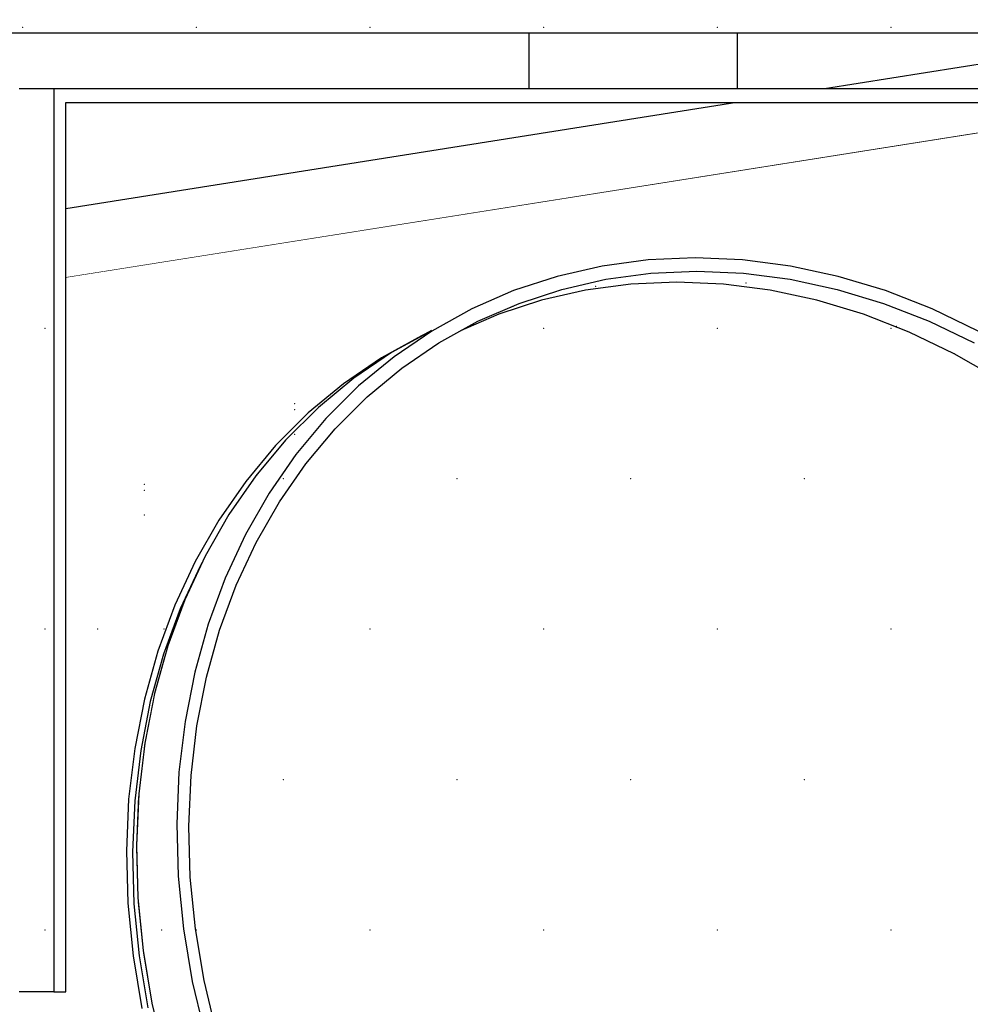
# Model space of a CAD drawing. Header units: millimetres. Extents: x 1798021 to 1815325, y -2500 to 6534.
# Tile 81 of 98: x 1809774 to 1809911, y 5250 to 5392. Entities that reach past the tile are written whole.
import ezdxf

# ---------------------------------------------------------------- set-up
doc = ezdxf.new("R2010")
doc.units = ezdxf.units.MM
doc.header["$MEASUREMENT"] = 0
doc.linetypes.add('Wipeout_Contour', pattern=[1000, 0, -1000])
for name, color, linetype in [('3 - SVĚTLA.3D', 7, 'Continuous'), ('4 - PRVKY KLEMPÍŘSKÉ.3D', 7, 'Continuous'), ('4 - PRVKY ZÁMEČNICKÉ.3D', 7, 'Continuous'), ('4 - STŘEŠNÍ KRYTINA.3D', 7, 'Continuous'), ('Nové_4 - ZDIVO - STĚNY NENOSNÉ.3D', 7, 'Continuous'), ('Nové_Výplně - Povrchové', 7, 'Continuous'), ('Výplně - Povrchové', 7, 'Continuous')]:
    doc.layers.add(name, color=color, linetype=linetype)

# ---------------------------------------------------------------- blocks, each defined once
blk = doc.blocks.new('Řez_7', base_point=(1118812.4, 0))
at = {"color": 254, "linetype": 'Wipeout_Contour', "lineweight": 0, "ltscale": 7229953.461336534}
blk.add_wipeout([(1803497.14, 5177.86), (1803497.08, 5177.77), (1811462.68, 5874.67), (1811462.64, 5874.75)], dxfattribs=at).dxf.layer = 'Výplně - Povrchové'
blk = doc.blocks.new('Řez_16', base_point=(1118812.4, 0))
at = {"color": 254, "linetype": 'Wipeout_Contour', "lineweight": 0, "ltscale": 14477395.54606855}
blk.add_wipeout([(1809543.05, 5390.19), (1809477.9, 5382.19), (1809533.29, 5382.19), (1809533.29, 5325.64), (1809774.39, 5363.83), (1809774.39, 5382.19), (1809847.73, 5382.19), (1809847.73, 5390.19)], dxfattribs=at).dxf.layer = 'Výplně - Povrchové'
at = {"color": 254, "linetype": 'Wipeout_Contour', "lineweight": 0, "ltscale": 7239619.448805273}
blk.add_wipeout([(1809877.73, 5382.19), (1809890.31, 5382.19), (1809940.82, 5390.19), (1809877.73, 5390.19)], dxfattribs=at).dxf.layer = 'Výplně - Povrchové'
at = {"color": 254, "linetype": 'Wipeout_Contour', "lineweight": 0, "ltscale": 7239819.625435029}
blk.add_wipeout([(1809890.31, 5382.19), (1809952.96, 5382.19), (1810003.47, 5390.19), (1809940.82, 5390.19)], dxfattribs=at).dxf.layer = 'Výplně - Povrchové'
at = {"color": 254, "linetype": 'Wipeout_Contour', "lineweight": 0, "ltscale": 5429464.381001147}
blk.add_wipeout([(1809781.12, 5364.9), (1809877.69, 5380.19), (1809781.12, 5380.19)], dxfattribs=at).dxf.layer = 'Výplně - Povrchové'
at = {"layer": '4 - PRVKY ZÁMEČNICKÉ.3D', "color": 181, "linetype": 'Continuous', "lineweight": 30, "true_color": 0x9e3eff}
blk.add_line((1809940.82, 5390.19), (1809890.31, 5382.19), dxfattribs=at)
at = {"color": 254, "linetype": 'Wipeout_Contour', "lineweight": 0, "ltscale": 7239412.528729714}
blk.add_wipeout([(1809781.12, 5354.98), (1809940.33, 5380.19), (1809877.69, 5380.19), (1809781.12, 5364.9)], dxfattribs=at).dxf.layer = 'Výplně - Povrchové'
at = {"layer": '4 - PRVKY ZÁMEČNICKÉ.3D', "color": 181, "linetype": 'Continuous', "lineweight": 30, "true_color": 0x9e3eff}
for p, q in [((1809877.69, 5380.19), (1809781.12, 5364.9)), ((1809940.33, 5380.19), (1809781.12, 5354.98))]:
    blk.add_line(p, q, dxfattribs=at)
blk = doc.blocks.new('Řez_20', base_point=(1118812.4, 0))
at = {"color": 254, "linetype": 'Wipeout_Contour', "lineweight": 0, "ltscale": 412533108.0059386}
blk.add_wipeout([(1800920.22, 500), (1804497.49, 500), (1804497.49, 2600), (1805397.49, 2600), (1805397.49, 500), (1806676.49, 500), (1806676.49, 502.46), (1806976.49, 502.46), (1806976.49, 500), (1809927.49, 500), (1809927.49, 2600), (1810827.49, 2600), (1810827.49, 500), (1812755.49, 500), (1812755.49, 2087.56), (1811335.88, 5601.22), (1810067.73, 5400.37), (1810067.73, 5390.19), (1810003.47, 5390.19), (1809952.96, 5382.19), (1809956.06, 5382.19), (1809956.06, 5304.84), (1809959.69, 5298.21), (1809962.99, 5291.1), (1809965.82, 5283.8), (1809968.14, 5276.36), (1809969.95, 5268.83), (1809971.23, 5261.25), (1809971.98, 5253.67), (1809972.19, 5246.14), (1809971.86, 5238.7), (1809970.99, 5231.4), (1809969.59, 5224.29), (1809967.67, 5217.4), (1809965.23, 5210.78), (1809962.3, 5204.47), (1809958.89, 5198.52), (1809955.02, 5192.95), (1809950.71, 5187.8), (1809946, 5183.11), (1809940.91, 5178.89), (1809935.48, 5175.19), (1809929.73, 5172.01), (1809923.93, 5168.9), (1809923.73, 5168.82), (1809922.48, 5168.13), (1809834.1, 5120.76), (1809834.07, 5120.75), (1809833.86, 5120.63), (1809832.89, 5120.12), (1809826.87, 5117.49), (1809820.6, 5115.43), (1809814.13, 5113.95), (1809807.49, 5113.06), (1809800.74, 5112.76), (1809793.9, 5113.06), (1809787.03, 5113.95), (1809780.16, 5115.43), (1809773.34, 5117.49), (1809766.61, 5120.12), (1809760.01, 5123.29), (1809753.58, 5127), (1809747.36, 5131.21), (1809741.39, 5135.91), (1809735.71, 5141.06), (1809730.35, 5146.63), (1809725.34, 5152.58), (1809720.72, 5158.89), (1809716.51, 5165.5), (1809712.74, 5172.39), (1809709.43, 5179.51), (1809706.61, 5186.81), (1809704.28, 5194.25), (1809702.48, 5201.78), (1809701.19, 5209.36), (1809700.45, 5216.94), (1809700.24, 5224.47), (1809700.57, 5231.91), (1809701.43, 5239.21), (1809702.83, 5246.32), (1809704.76, 5253.21), (1809707.19, 5259.83), (1809710.13, 5266.13), (1809713.54, 5272.09), (1809717.41, 5277.66), (1809721.71, 5282.81), (1809726.42, 5287.5), (1809731.51, 5291.72), (1809736.95, 5295.42), (1809742.7, 5298.6), (1809743.66, 5299.11), (1809743.7, 5299.13), (1809743.91, 5299.24), (1809774.39, 5315.58), (1809774.39, 5353.91), (1809533.29, 5315.72), (1809533.29, 5305.87), (1809535.67, 5302.83), (1809540.24, 5296.45), (1809544.51, 5289.91), (1809548.44, 5283.24), (1809552.02, 5276.49), (1809555.22, 5269.69), (1809558.03, 5262.9), (1809560.42, 5256.14), (1809562.39, 5249.47), (1809563.91, 5242.93), (1809564.99, 5236.55), (1809565.61, 5230.37), (1809565.77, 5224.44), (1809565.46, 5218.79), (1809564.7, 5213.45), (1809563.48, 5208.45), (1809561.82, 5203.84), (1809559.72, 5199.63), (1809557.19, 5195.85), (1809554.26, 5192.53), (1809550.93, 5189.68), (1809542.97, 5183.68), (1809542.04, 5183.09), (1809540.98, 5182.18), (1809419.57, 5090.68), (1809419.42, 5090.58), (1809419.24, 5090.43), (1809417.92, 5089.43), (1809414.22, 5087.08), (1809410.18, 5085.23), (1809405.82, 5083.91), (1809401.16, 5083.11), (1809396.23, 5082.84), (1809391.07, 5083.11), (1809385.71, 5083.91), (1809380.17, 5085.23), (1809374.5, 5087.08), (1809368.72, 5089.43), (1809362.88, 5092.28), (1809357, 5095.6), (1809351.14, 5099.38), (1809345.31, 5103.59), (1809339.56, 5108.2), (1809333.93, 5113.2), (1809328.44, 5118.54), (1809323.14, 5124.19), (1809318.05, 5130.12), (1809313.2, 5136.3), (1809308.63, 5142.68), (1809304.37, 5149.22), (1809300.44, 5155.89), (1809296.86, 5162.65), (1809293.65, 5169.44), (1809290.85, 5176.24), (1809288.45, 5182.99), (1809286.49, 5189.66), (1809284.96, 5196.2), (1809283.89, 5202.58), (1809283.27, 5208.76), (1809283.11, 5214.69), (1809283.42, 5220.35), (1809284.18, 5225.69), (1809285.4, 5230.68), (1809287.06, 5235.29), (1809289.16, 5239.5), (1809291.69, 5243.28), (1809294.62, 5246.6), (1809297.95, 5249.45), (1809299.27, 5250.45), (1809299.43, 5250.55), (1809299.6, 5250.7), (1809346.65, 5286.16), (1809231.35, 5267.9), (1809233.99, 5262.9), (1809237.34, 5256.14), (1809240.43, 5249.47), (1809243.26, 5242.93), (1809245.79, 5236.55), (1809248.01, 5230.37), (1809249.92, 5224.44), (1809251.5, 5218.79), (1809252.73, 5213.45), (1809253.62, 5208.45), (1809254.15, 5203.84), (1809254.32, 5199.63), (1809254.14, 5195.85), (1809253.6, 5192.53), (1809252.71, 5189.68), (1809251.46, 5187.33), (1809249.88, 5185.48), (1809247.97, 5184.16), (1809238.2, 5178.16), (1809237.63, 5177.95), (1809235.76, 5176.66), (1809086.83, 5085.16), (1809086.74, 5085.12), (1809086.43, 5084.91), (1809084.8, 5083.91), (1809082.57, 5083.11), (1809080.03, 5082.84), (1809077.2, 5083.11), (1809074.1, 5083.91), (1809070.74, 5085.23), (1809067.16, 5087.08), (1809063.36, 5089.43), (1809059.38, 5092.28), (1809055.23, 5095.6), (1809050.95, 5099.38), (1809046.56, 5103.59), (1809042.08, 5108.2), (1809037.55, 5113.2), (1809032.99, 5118.54), (1809028.43, 5124.19), (1809023.9, 5130.12), (1809019.42, 5136.3), (1809015.03, 5142.68), (1809010.75, 5149.22), (1809006.61, 5155.89), (1809002.63, 5162.65), (1808998.84, 5169.44), (1808995.26, 5176.24), (1808991.91, 5182.99), (1808988.82, 5189.66), (1808986, 5196.2), (1808983.46, 5202.58), (1808981.24, 5208.76), (1808979.33, 5214.69), (1808977.76, 5220.35), (1808976.52, 5225.69), (1808976.2, 5227.49), (1803604.58, 4376.71)], dxfattribs=at).dxf.layer = 'Nové_Výplně - Povrchové'
at = {"color": 254, "linetype": 'Wipeout_Contour', "lineweight": 0, "ltscale": 47057208.27826078}
blk.add_wipeout([(1809781.12, 5319.19), (1809832.29, 5346.61), (1809832.49, 5346.7), (1809833.74, 5347.38), (1809839.53, 5350.49), (1809845.56, 5353.12), (1809851.83, 5355.17), (1809858.3, 5356.65), (1809864.93, 5357.54), (1809871.69, 5357.84), (1809878.52, 5357.55), (1809885.4, 5356.65), (1809892.26, 5355.17), (1809899.08, 5353.12), (1809905.82, 5350.49), (1809912.42, 5347.31), (1809918.85, 5343.61), (1809925.06, 5339.4), (1809931.03, 5334.7), (1809936.72, 5329.55), (1809942.08, 5323.98), (1809947.09, 5318.03), (1809949.33, 5314.97), (1809949.33, 5380.19), (1809940.33, 5380.19), (1809781.12, 5354.98)], dxfattribs=at).dxf.layer = 'Nové_Výplně - Povrchové'
blk = doc.blocks.new('Řez_56', base_point=(1118812.4, 0))
at = {"color": 254, "linetype": 'Wipeout_Contour', "lineweight": 0, "ltscale": 10844884.70980289}
blk.add_wipeout([(1803582.48, 5031.92), (1803573.7, 5017.57), (1803606.61, 4952.52), (1811334.5, 5628.62), (1811372.6, 5699.87), (1811367.29, 5713)], dxfattribs=at).dxf.layer = 'Výplně - Povrchové'
at = {"color": 254, "linetype": 'Wipeout_Contour', "lineweight": 0, "ltscale": 7229912.499028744}
blk.add_wipeout([(1811334.5, 5628.62), (1803606.61, 4952.52), (1803611.38, 4943.1), (1811328.98, 5618.3)], dxfattribs=at).dxf.layer = 'Výplně - Povrchové'
blk = doc.blocks.new('Řez_62', base_point=(1118812.4, 0))
at = {"color": 254, "linetype": 'Wipeout_Contour', "lineweight": 0, "ltscale": 9047090.438772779}
blk.add_wipeout([(1808867.73, 5390.19), (1810067.73, 5390.19), (1810067.73, 5430.19), (1809178.87, 5430.19), (1808867.73, 5402.97)], dxfattribs=at).dxf.layer = 'Výplně - Povrchové'
at = {"color": 254, "linetype": 'Wipeout_Contour', "lineweight": 0, "ltscale": 7239366.638597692}
blk.add_wipeout([(1809833.74, 5347.38), (1809827.99, 5344.21), (1809833.78, 5347.31), (1809839.53, 5350.49)], dxfattribs=at).dxf.layer = 'Výplně - Povrchové'
at = {"color": 254, "linetype": 'Wipeout_Contour', "lineweight": 0, "ltscale": 9048771.51923411}
blk.add_wipeout([(1809701.65, 5217.58), (1809702.4, 5210), (1809781.12, 5252.19), (1809774.39, 5252.19), (1809774.39, 5256.56)], dxfattribs=at).dxf.layer = 'Výplně - Povrchové'
at = {"layer": '3 - SVĚTLA.3D', "color": 7, "linetype": 'Continuous', "lineweight": 0}
for p in [(1809774.9, 5391.01), (1809799.9, 5391.01), (1809824.9, 5391.01), (1809849.9, 5391.01), (1809874.9, 5391.01), (1809899.9, 5391.01)]:
    blk.add_point(p, dxfattribs=at)
at = {"color": 254, "linetype": 'Wipeout_Contour', "lineweight": 0, "ltscale": 7239399.832481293}
blk.add_wipeout([(1809840.43, 5348.71), (1809837.94, 5347.33), (1809843.44, 5349.73), (1809846.34, 5351.28)], dxfattribs=at).dxf.layer = 'Výplně - Povrchové'
at = {"color": 254, "linetype": 'Wipeout_Contour', "lineweight": 0, "ltscale": 7239344.225166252}
blk.add_wipeout([(1809827.99, 5344.21), (1809822.55, 5340.5), (1809828.35, 5343.61), (1809833.78, 5347.31)], dxfattribs=at).dxf.layer = 'Výplně - Povrchové'
at = {"color": 254, "linetype": 'Wipeout_Contour', "lineweight": 0, "ltscale": 7239423.507578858}
blk.add_wipeout([(1809846.34, 5351.28), (1809843.44, 5349.73), (1809849.59, 5351.74), (1809852.49, 5353.3)], dxfattribs=at).dxf.layer = 'Výplně - Povrchové'
at = {"color": 254, "linetype": 'Wipeout_Contour', "lineweight": 0, "ltscale": 7239323.12662224}
blk.add_wipeout([(1809822.55, 5340.5), (1809817.46, 5336.29), (1809823.26, 5339.4), (1809828.35, 5343.61)], dxfattribs=at).dxf.layer = 'Výplně - Povrchové'
at = {"color": 254, "linetype": 'Wipeout_Contour', "lineweight": 0, "ltscale": 7239448.498376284}
blk.add_wipeout([(1809852.49, 5353.3), (1809849.59, 5351.74), (1809855.93, 5353.19), (1809858.83, 5354.75)], dxfattribs=at).dxf.layer = 'Výplně - Povrchové'
at = {"color": 254, "linetype": 'Wipeout_Contour', "lineweight": 0, "ltscale": 7239303.473058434}
blk.add_wipeout([(1809823.26, 5339.4), (1809817.46, 5336.29), (1809812.75, 5331.59), (1809818.55, 5334.7)], dxfattribs=at).dxf.layer = 'Výplně - Povrchové'
at = {"color": 254, "linetype": 'Wipeout_Contour', "lineweight": 0, "ltscale": 7239474.19689563}
blk.add_wipeout([(1809858.83, 5354.75), (1809855.93, 5353.19), (1809862.43, 5354.07), (1809865.33, 5355.62)], dxfattribs=at).dxf.layer = 'Výplně - Povrchové'
at = {"color": 254, "linetype": 'Wipeout_Contour', "lineweight": 0, "ltscale": 7239285.385659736}
blk.add_wipeout([(1809808.45, 5326.45), (1809814.24, 5329.55), (1809818.55, 5334.7), (1809812.75, 5331.59)], dxfattribs=at).dxf.layer = 'Výplně - Povrchové'
at = {"color": 254, "linetype": 'Wipeout_Contour', "lineweight": 0, "ltscale": 7239500.444726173}
blk.add_wipeout([(1809865.33, 5355.62), (1809862.43, 5354.07), (1809869.05, 5354.36), (1809871.95, 5355.91)], dxfattribs=at).dxf.layer = 'Výplně - Povrchové'
at = {"color": 254, "linetype": 'Wipeout_Contour', "lineweight": 0, "ltscale": 7239268.975955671}
blk.add_wipeout([(1809808.45, 5326.45), (1809804.58, 5320.88), (1809810.37, 5323.98), (1809814.24, 5329.55)], dxfattribs=at).dxf.layer = 'Výplně - Povrchové'
at = {"color": 254, "linetype": 'Wipeout_Contour', "lineweight": 0, "ltscale": 7239527.080055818}
blk.add_wipeout([(1809871.95, 5355.91), (1809869.05, 5354.36), (1809875.75, 5354.07), (1809878.65, 5355.62)], dxfattribs=at).dxf.layer = 'Výplně - Povrchové'
at = {"color": 254, "linetype": 'Wipeout_Contour', "lineweight": 0, "ltscale": 7239254.345132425}
blk.add_wipeout([(1809804.58, 5320.88), (1809801.17, 5314.92), (1809806.96, 5318.03), (1809810.37, 5323.98)], dxfattribs=at).dxf.layer = 'Výplně - Povrchové'
at = {"color": 254, "linetype": 'Wipeout_Contour', "lineweight": 0, "ltscale": 7239553.938659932}
blk.add_wipeout([(1809875.75, 5354.07), (1809882.48, 5353.19), (1809885.38, 5354.75), (1809878.65, 5355.62)], dxfattribs=at).dxf.layer = 'Výplně - Povrchové'
at = {"color": 254, "linetype": 'Wipeout_Contour', "lineweight": 0, "ltscale": 7239241.58340861}
blk.add_wipeout([(1809806.96, 5318.03), (1809801.17, 5314.92), (1809798.23, 5308.61), (1809804.03, 5311.72)], dxfattribs=at).dxf.layer = 'Výplně - Povrchové'
at = {"color": 254, "linetype": 'Wipeout_Contour', "lineweight": 0, "ltscale": 7239580.854942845}
blk.add_wipeout([(1809882.48, 5353.19), (1809889.21, 5351.74), (1809892.11, 5353.3), (1809885.38, 5354.75)], dxfattribs=at).dxf.layer = 'Výplně - Povrchové'
at = {"color": 254, "linetype": 'Wipeout_Contour', "lineweight": 0, "ltscale": 7239230.769478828}
blk.add_wipeout([(1809798.23, 5308.61), (1809795.8, 5302), (1809801.59, 5305.1), (1809804.03, 5311.72)], dxfattribs=at).dxf.layer = 'Výplně - Povrchové'
at = {"color": 254, "linetype": 'Wipeout_Contour', "lineweight": 0, "ltscale": 7239607.662959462}
blk.add_wipeout([(1809889.21, 5351.74), (1809895.9, 5349.73), (1809898.79, 5351.28), (1809892.11, 5353.3)], dxfattribs=at).dxf.layer = 'Výplně - Povrchové'
at = {"color": 254, "linetype": 'Wipeout_Contour', "lineweight": 0, "ltscale": 7239221.970027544}
blk.add_wipeout([(1809795.8, 5302), (1809793.87, 5295.11), (1809799.67, 5298.21), (1809801.59, 5305.1)], dxfattribs=at).dxf.layer = 'Výplně - Povrchové'
at = {"color": 254, "linetype": 'Wipeout_Contour', "lineweight": 0, "ltscale": 7239634.197446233}
blk.add_wipeout([(1809895.9, 5349.73), (1809902.49, 5347.15), (1809905.39, 5348.71), (1809898.79, 5351.28)], dxfattribs=at).dxf.layer = 'Výplně - Povrchové'
at = {"color": 254, "linetype": 'Wipeout_Contour', "lineweight": 0, "ltscale": 7239215.239318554}
blk.add_wipeout([(1809793.87, 5295.11), (1809792.47, 5287.99), (1809798.27, 5291.1), (1809799.67, 5298.21)], dxfattribs=at).dxf.layer = 'Výplně - Povrchové'
at = {"color": 254, "linetype": 'Wipeout_Contour', "lineweight": 0, "ltscale": 7239660.294811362}
blk.add_wipeout([(1809902.49, 5347.15), (1809908.96, 5344.04), (1809911.86, 5345.59), (1809905.39, 5348.71)], dxfattribs=at).dxf.layer = 'Výplně - Povrchové'
at = {"color": 254, "linetype": 'Wipeout_Contour', "lineweight": 0, "ltscale": 7239210.618859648}
blk.add_wipeout([(1809792.47, 5287.99), (1809791.6, 5280.69), (1809797.4, 5283.8), (1809798.27, 5291.1)], dxfattribs=at).dxf.layer = 'Výplně - Povrchové'
at = {"color": 254, "linetype": 'Wipeout_Contour', "lineweight": 0, "ltscale": 7239685.794164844}
blk.add_wipeout([(1809908.96, 5344.04), (1809915.26, 5340.41), (1809918.16, 5341.96), (1809911.86, 5345.59)], dxfattribs=at).dxf.layer = 'Výplně - Povrchové'
at = {"color": 254, "linetype": 'Wipeout_Contour', "lineweight": 0, "ltscale": 7239208.137146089}
blk.add_wipeout([(1809797.4, 5283.8), (1809791.6, 5280.69), (1809791.27, 5273.25), (1809797.07, 5276.36)], dxfattribs=at).dxf.layer = 'Výplně - Povrchové'
at = {"color": 254, "linetype": 'Wipeout_Contour', "lineweight": 0, "ltscale": 7239207.809485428}
blk.add_wipeout([(1809791.27, 5273.25), (1809791.48, 5265.72), (1809797.28, 5268.83), (1809797.07, 5276.36)], dxfattribs=at).dxf.layer = 'Výplně - Povrchové'
at = {"color": 254, "linetype": 'Wipeout_Contour', "lineweight": 0, "ltscale": 7239209.637902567}
blk.add_wipeout([(1809791.48, 5265.72), (1809792.23, 5258.14), (1809798.03, 5261.25), (1809797.28, 5268.83)], dxfattribs=at).dxf.layer = 'Výplně - Povrchové'
at = {"color": 254, "linetype": 'Wipeout_Contour', "lineweight": 0, "ltscale": 7239213.611126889}
blk.add_wipeout([(1809792.23, 5258.14), (1809793.51, 5250.57), (1809799.31, 5253.67), (1809798.03, 5261.25)], dxfattribs=at).dxf.layer = 'Výplně - Povrchové'
at = {"color": 254, "linetype": 'Wipeout_Contour', "lineweight": 0, "ltscale": 7239219.70466245}
blk.add_wipeout([(1809793.51, 5250.57), (1809795.32, 5243.03), (1809801.12, 5246.14), (1809799.31, 5253.67)], dxfattribs=at).dxf.layer = 'Výplně - Povrchové'
at = {"color": 254, "linetype": 'Wipeout_Contour', "lineweight": 0, "ltscale": 144791266.1751913}
blk.add_wipeout([(1809798.82, 5276.06), (1809799.03, 5268.68), (1809799.76, 5261.25), (1809801.02, 5253.82), (1809802.79, 5246.44), (1809805.07, 5239.15), (1809807.83, 5232), (1809811.07, 5225.03), (1809814.77, 5218.28), (1809818.89, 5211.79), (1809823.42, 5205.61), (1809828.33, 5199.77), (1809833.59, 5194.32), (1809839.15, 5189.27), (1809845, 5184.67), (1809851.1, 5180.54), (1809857.4, 5176.91), (1809863.87, 5173.8), (1809870.47, 5171.22), (1809877.15, 5169.21), (1809883.88, 5167.75), (1809890.61, 5166.88), (1809897.31, 5166.59), (1809903.93, 5166.88), (1809910.43, 5167.75), (1809916.77, 5169.21), (1809922.92, 5171.22), (1809928.42, 5173.62), (1809931.56, 5175.35), (1809936.89, 5178.99), (1809941.88, 5183.12), (1809946.49, 5187.72), (1809950.71, 5192.76), (1809954.5, 5198.22), (1809957.85, 5204.06), (1809960.72, 5210.24), (1809963.11, 5216.72), (1809965, 5223.47), (1809966.37, 5230.45), (1809967.22, 5237.6), (1809967.54, 5244.89), (1809967.34, 5252.27), (1809966.6, 5259.7), (1809965.35, 5267.12), (1809963.57, 5274.51), (1809961.3, 5281.8), (1809958.53, 5288.95), (1809955.29, 5295.92), (1809951.59, 5302.67), (1809947.47, 5309.16), (1809942.94, 5315.34), (1809938.03, 5321.17), (1809932.78, 5326.63), (1809927.21, 5331.68), (1809921.36, 5336.28), (1809915.26, 5340.41), (1809908.96, 5344.04), (1809902.49, 5347.15), (1809895.9, 5349.73), (1809889.21, 5351.74), (1809882.48, 5353.19), (1809875.75, 5354.07), (1809869.05, 5354.36), (1809862.43, 5354.07), (1809855.93, 5353.19), (1809849.59, 5351.74), (1809843.44, 5349.73), (1809837.94, 5347.33), (1809834.8, 5345.59), (1809829.47, 5341.96), (1809824.48, 5337.83), (1809819.87, 5333.23), (1809815.65, 5328.19), (1809811.86, 5322.73), (1809808.51, 5316.89), (1809805.64, 5310.71), (1809803.25, 5304.23), (1809801.37, 5297.48), (1809799.99, 5290.5), (1809799.14, 5283.35)], dxfattribs=at).dxf.layer = 'Výplně - Povrchové'
at = {"color": 254, "linetype": 'Wipeout_Contour', "lineweight": 0, "ltscale": 7239252.60531107}
blk.add_wipeout([(1809781.12, 5319.19), (1809781.12, 5319.09), (1809826.54, 5343.43), (1809832.29, 5346.61)], dxfattribs=at).dxf.layer = 'Výplně - Povrchové'
at = {"color": 254, "linetype": 'Wipeout_Contour', "lineweight": 0, "ltscale": 5429425.441585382}
blk.add_wipeout([(1809800.74, 5314.01), (1809800.49, 5313.58), (1809800.56, 5313.61)], dxfattribs=at).dxf.layer = 'Výplně - Povrchové'
at = {"color": 254, "linetype": 'Wipeout_Contour', "lineweight": 0, "ltscale": 7239241.403313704}
blk.add_wipeout([(1809781.12, 5319.09), (1809781.12, 5318.3), (1809821.1, 5339.73), (1809826.54, 5343.43)], dxfattribs=at).dxf.layer = 'Výplně - Povrchové'
at = {"color": 254, "linetype": 'Wipeout_Contour', "lineweight": 0, "ltscale": 9049033.85436819}
blk.add_wipeout([(1809797.59, 5307.33), (1809797.8, 5307.45), (1809798.23, 5308.61), (1809800.56, 5313.61), (1809800.49, 5313.58)], dxfattribs=at).dxf.layer = 'Výplně - Povrchové'
at = {"color": 254, "linetype": 'Wipeout_Contour', "lineweight": 0, "ltscale": 7239230.854945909}
blk.add_wipeout([(1809781.12, 5318.3), (1809781.12, 5316.82), (1809816.01, 5335.51), (1809821.1, 5339.73)], dxfattribs=at).dxf.layer = 'Výplně - Povrchové'
at = {"color": 254, "linetype": 'Wipeout_Contour', "lineweight": 0, "ltscale": 9049020.947266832}
blk.add_wipeout([(1809795.18, 5300.78), (1809795.51, 5300.96), (1809795.8, 5302), (1809797.8, 5307.45), (1809797.59, 5307.33)], dxfattribs=at).dxf.layer = 'Výplně - Povrchové'
at = {"color": 254, "linetype": 'Wipeout_Contour', "lineweight": 0, "ltscale": 7239221.025151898}
blk.add_wipeout([(1809781.12, 5314.65), (1809811.3, 5330.82), (1809816.01, 5335.51), (1809781.12, 5316.82)], dxfattribs=at).dxf.layer = 'Výplně - Povrchové'
at = {"color": 254, "linetype": 'Wipeout_Contour', "lineweight": 0, "ltscale": 9049010.467257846}
blk.add_wipeout([(1809793.27, 5293.96), (1809793.69, 5294.19), (1809793.87, 5295.11), (1809795.51, 5300.96), (1809795.18, 5300.78)], dxfattribs=at).dxf.layer = 'Výplně - Povrchové'
at = {"color": 254, "linetype": 'Wipeout_Contour', "lineweight": 0, "ltscale": 7239211.974322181}
blk.add_wipeout([(1809781.12, 5314.65), (1809781.12, 5311.8), (1809807, 5325.67), (1809811.3, 5330.82)], dxfattribs=at).dxf.layer = 'Výplně - Povrchové'
at = {"color": 254, "linetype": 'Wipeout_Contour', "lineweight": 0, "ltscale": 9049002.48816361}
blk.add_wipeout([(1809793.27, 5293.96), (1809791.89, 5286.92), (1809792.37, 5287.18), (1809792.47, 5287.99), (1809793.69, 5294.19)], dxfattribs=at).dxf.layer = 'Výplně - Povrchové'
at = {"color": 254, "linetype": 'Wipeout_Contour', "lineweight": 0, "ltscale": 7239203.757837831}
blk.add_wipeout([(1809781.12, 5308.31), (1809803.13, 5320.1), (1809807, 5325.67), (1809781.12, 5311.8)], dxfattribs=at).dxf.layer = 'Výplně - Povrchové'
at = {"color": 254, "linetype": 'Wipeout_Contour', "lineweight": 0, "ltscale": 9048997.04620759}
blk.add_wipeout([(1809791.03, 5279.69), (1809791.57, 5279.98), (1809791.6, 5280.69), (1809792.37, 5287.18), (1809791.89, 5286.92)], dxfattribs=at).dxf.layer = 'Výplně - Povrchové'
at = {"color": 254, "linetype": 'Wipeout_Contour', "lineweight": 0, "ltscale": 7239196.425590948}
blk.add_wipeout([(1809781.12, 5308.31), (1809781.12, 5304.18), (1809799.72, 5314.14), (1809803.13, 5320.1)], dxfattribs=at).dxf.layer = 'Výplně - Povrchové'
at = {"color": 254, "linetype": 'Wipeout_Contour', "lineweight": 0, "ltscale": 9048994.099767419}
blk.add_wipeout([(1809791.03, 5279.69), (1809790.7, 5272.33), (1809791.29, 5272.64), (1809791.27, 5273.25), (1809791.57, 5279.98)], dxfattribs=at).dxf.layer = 'Výplně - Povrchové'
at = {"color": 254, "linetype": 'Wipeout_Contour', "lineweight": 0, "ltscale": 7239190.021495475}
blk.add_wipeout([(1809781.12, 5299.45), (1809796.78, 5307.84), (1809799.72, 5314.14), (1809781.12, 5304.18)], dxfattribs=at).dxf.layer = 'Výplně - Povrchové'
at = {"color": 254, "linetype": 'Wipeout_Contour', "lineweight": 0, "ltscale": 9048993.85856022}
blk.add_wipeout([(1809790.7, 5272.33), (1809790.91, 5264.87), (1809791.53, 5265.21), (1809791.48, 5265.72), (1809791.29, 5272.64)], dxfattribs=at).dxf.layer = 'Výplně - Povrchové'
at = {"color": 254, "linetype": 'Wipeout_Contour', "lineweight": 0, "ltscale": 7239184.582980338}
blk.add_wipeout([(1809781.12, 5299.45), (1809781.12, 5294.13), (1809794.35, 5301.22), (1809796.78, 5307.84)], dxfattribs=at).dxf.layer = 'Výplně - Povrchové'
at = {"color": 254, "linetype": 'Wipeout_Contour', "lineweight": 0, "ltscale": 9048996.427256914}
blk.add_wipeout([(1809790.91, 5264.87), (1809791.65, 5257.37), (1809792.3, 5257.72), (1809792.23, 5258.14), (1809791.53, 5265.21)], dxfattribs=at).dxf.layer = 'Výplně - Povrchové'
at = {"color": 254, "linetype": 'Wipeout_Contour', "lineweight": 0, "ltscale": 7239180.140590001}
blk.add_wipeout([(1809794.35, 5301.22), (1809781.12, 5294.13), (1809781.12, 5288.28), (1809792.42, 5294.33)], dxfattribs=at).dxf.layer = 'Výplně - Povrchové'
at = {"color": 254, "linetype": 'Wipeout_Contour', "lineweight": 0, "ltscale": 9049001.652560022}
blk.add_wipeout([(1809791.65, 5257.37), (1809792.92, 5249.87), (1809793.6, 5250.23), (1809793.51, 5250.57), (1809792.3, 5257.72)], dxfattribs=at).dxf.layer = 'Výplně - Povrchové'
at = {"color": 254, "linetype": 'Wipeout_Contour', "lineweight": 0, "ltscale": 7239176.718018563}
blk.add_wipeout([(1809792.42, 5294.33), (1809781.12, 5288.28), (1809781.12, 5281.91), (1809791.02, 5287.22)], dxfattribs=at).dxf.layer = 'Výplně - Povrchové'
at = {"color": 254, "linetype": 'Wipeout_Contour', "lineweight": 0, "ltscale": 7239174.333089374}
blk.add_wipeout([(1809781.12, 5275.08), (1809790.15, 5279.92), (1809791.02, 5287.22), (1809781.12, 5281.91)], dxfattribs=at).dxf.layer = 'Výplně - Povrchové'
at = {"color": 254, "linetype": 'Wipeout_Contour', "lineweight": 0, "ltscale": 7239173.000110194}
blk.add_wipeout([(1809781.12, 5275.08), (1809781.12, 5267.82), (1809789.82, 5272.48), (1809790.15, 5279.92)], dxfattribs=at).dxf.layer = 'Výplně - Povrchové'
at = {"color": 254, "linetype": 'Wipeout_Contour', "lineweight": 0, "ltscale": 7239172.779987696}
blk.add_wipeout([(1809781.12, 5267.82), (1809781.12, 5260.17), (1809790.03, 5264.95), (1809789.82, 5272.48)], dxfattribs=at).dxf.layer = 'Výplně - Povrchové'
at = {"color": 254, "linetype": 'Wipeout_Contour', "lineweight": 0, "ltscale": 7239173.702798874}
blk.add_wipeout([(1809790.03, 5264.95), (1809781.12, 5260.17), (1809781.12, 5252.19), (1809790.78, 5257.37)], dxfattribs=at).dxf.layer = 'Výplně - Povrchové'
at = {"color": 254, "linetype": 'Wipeout_Contour', "lineweight": 0, "ltscale": 7239019.160043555}
blk.add_wipeout([(1809790.78, 5257.37), (1809702.4, 5210), (1809703.68, 5202.43), (1809792.07, 5249.79)], dxfattribs=at).dxf.layer = 'Výplně - Povrchové'
at = {"color": 254, "linetype": 'Wipeout_Contour', "lineweight": 0, "ltscale": 155646196.5374849}
blk.add_wipeout([(1809789.82, 5272.48), (1809790.03, 5264.95), (1809790.78, 5257.37), (1809792.07, 5249.79), (1809793.87, 5242.26), (1809796.2, 5234.82), (1809799.02, 5227.52), (1809802.33, 5220.4), (1809806.1, 5213.52), (1809810.31, 5206.9), (1809814.93, 5200.59), (1809819.94, 5194.64), (1809825.3, 5189.07), (1809830.98, 5183.92), (1809836.95, 5179.22), (1809843.17, 5175.01), (1809849.6, 5171.3), (1809856.2, 5168.13), (1809862.93, 5165.5), (1809869.75, 5163.44), (1809876.62, 5161.96), (1809883.49, 5161.07), (1809890.33, 5160.78), (1809897.08, 5161.07), (1809903.71, 5161.96), (1809910.19, 5163.44), (1809916.45, 5165.5), (1809922.48, 5168.13), (1809923.73, 5168.82), (1809917.9, 5166.28), (1809911.63, 5164.22), (1809905.16, 5162.74), (1809898.53, 5161.85), (1809891.78, 5161.55), (1809884.94, 5161.85), (1809883.54, 5162.03), (1809883.43, 5162.04), (1809876.63, 5162.92), (1809869.83, 5164.38), (1809863.08, 5166.42), (1809856.41, 5169.02), (1809849.88, 5172.16), (1809843.51, 5175.83), (1809837.36, 5180), (1809831.45, 5184.65), (1809825.82, 5189.75), (1809820.51, 5195.26), (1809815.55, 5201.16), (1809810.98, 5207.4), (1809806.81, 5213.95), (1809803.08, 5220.77), (1809799.8, 5227.82), (1809797.01, 5235.04), (1809794.71, 5242.41), (1809792.92, 5249.87), (1809791.65, 5257.37), (1809790.91, 5264.87), (1809790.7, 5272.33), (1809791.03, 5279.69), (1809791.89, 5286.92), (1809793.27, 5293.96), (1809795.18, 5300.78), (1809797.59, 5307.33), (1809800.49, 5313.58), (1809800.74, 5314.01), (1809801.17, 5314.92), (1809804.58, 5320.88), (1809808.45, 5326.45), (1809812.75, 5331.59), (1809817.46, 5336.29), (1809822.55, 5340.5), (1809827.99, 5344.21), (1809832.49, 5346.7), (1809832.29, 5346.61), (1809826.54, 5343.43), (1809821.1, 5339.73), (1809816.01, 5335.51), (1809811.3, 5330.82), (1809807, 5325.67), (1809803.13, 5320.1), (1809799.72, 5314.14), (1809796.78, 5307.84), (1809794.35, 5301.22), (1809792.42, 5294.33), (1809791.02, 5287.22), (1809790.15, 5279.92)], dxfattribs=at).dxf.layer = 'Výplně - Povrchové'
at = {"color": 254, "linetype": 'Wipeout_Contour', "lineweight": 0, "ltscale": 148399492.6730801}
blk.add_wipeout([(1809701.2, 5224.99), (1809701.41, 5217.45), (1809702.16, 5209.87), (1809703.44, 5202.3), (1809705.25, 5194.76), (1809707.57, 5187.33), (1809710.4, 5180.03), (1809713.7, 5172.91), (1809717.47, 5166.02), (1809721.68, 5159.41), (1809726.31, 5153.1), (1809731.31, 5147.14), (1809736.68, 5141.57), (1809742.36, 5136.43), (1809748.33, 5131.73), (1809754.55, 5127.52), (1809760.98, 5123.81), (1809767.58, 5120.63), (1809774.31, 5118.01), (1809781.13, 5115.95), (1809788, 5114.47), (1809794.87, 5113.58), (1809801.7, 5113.28), (1809808.46, 5113.58), (1809815.09, 5114.47), (1809821.56, 5115.95), (1809827.83, 5118.01), (1809833.86, 5120.63), (1809834.07, 5120.75), (1809828.07, 5118.14), (1809821.8, 5116.08), (1809815.33, 5114.6), (1809808.7, 5113.71), (1809801.94, 5113.41), (1809795.11, 5113.71), (1809788.24, 5114.6), (1809781.37, 5116.08), (1809774.55, 5118.14), (1809767.82, 5120.76), (1809761.22, 5123.94), (1809754.79, 5127.65), (1809748.57, 5131.86), (1809742.6, 5136.55), (1809736.92, 5141.7), (1809731.55, 5147.27), (1809726.55, 5153.23), (1809721.92, 5159.53), (1809717.71, 5166.15), (1809713.95, 5173.04), (1809710.64, 5180.16), (1809707.81, 5187.45), (1809705.49, 5194.89), (1809703.68, 5202.43), (1809702.4, 5210), (1809701.65, 5217.58), (1809701.44, 5225.11), (1809701.77, 5232.55), (1809702.64, 5239.85), (1809704.04, 5246.97), (1809705.96, 5253.86), (1809708.4, 5260.47), (1809711.33, 5266.78), (1809714.75, 5272.74), (1809718.62, 5278.31), (1809722.92, 5283.45), (1809727.63, 5288.15), (1809732.72, 5292.36), (1809738.16, 5296.07), (1809743.7, 5299.13), (1809743.66, 5299.11), (1809737.91, 5295.94), (1809732.48, 5292.23), (1809727.39, 5288.02), (1809722.68, 5283.32), (1809718.37, 5278.18), (1809714.5, 5272.61), (1809711.09, 5266.65), (1809708.16, 5260.34), (1809705.72, 5253.73), (1809703.8, 5246.84), (1809702.4, 5239.72), (1809701.53, 5232.42)], dxfattribs=at).dxf.layer = 'Výplně - Povrchové'
at = {"layer": '3 - SVĚTLA.3D', "color": 181, "linetype": 'Continuous', "lineweight": 30, "true_color": 0x9e3eff}
blk.add_line((1809793.51, 5250.57), (1809795.32, 5243.03), dxfattribs=at)
at = {"color": 254, "linetype": 'Wipeout_Contour', "lineweight": 0, "ltscale": 7239138.815651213}
blk.add_wipeout([(1809774.39, 5252.19), (1809779.39, 5252.19), (1809779.39, 5382.19), (1809774.39, 5382.19)], dxfattribs=at).dxf.layer = 'Výplně - Povrchové'
at = {"layer": '3 - SVĚTLA.3D', "color": 7, "linetype": 'Continuous', "lineweight": 0}
for p in [(1809778.1, 5347.71), (1809778.1, 5304.41), (1809778.1, 5261.1)]:
    blk.add_point(p, dxfattribs=at)
at = {"color": 254, "linetype": 'Wipeout_Contour', "lineweight": 0, "ltscale": 16288967.80422803}
blk.add_wipeout([(1809956.06, 5382.19), (1809779.39, 5382.19), (1809779.39, 5252.19), (1809781.12, 5252.19), (1809781.12, 5380.19), (1809954.33, 5380.19), (1809954.33, 5307.6), (1809955.92, 5305.1), (1809956.06, 5304.84)], dxfattribs=at).dxf.layer = 'Výplně - Povrchové'
at = {"layer": '3 - SVĚTLA.3D', "color": 181, "linetype": 'Continuous', "lineweight": 30, "true_color": 0x9e3eff}
for p, q in [((1809779.39, 5382.19), (1809774.39, 5382.19)), ((1809779.39, 5382.19), (1809779.39, 5252.19)), ((1809781.12, 5252.19), (1809781.12, 5380.19)), ((1809781.12, 5380.19), (1809954.33, 5380.19)), ((1809864.93, 5357.55), (1809858.3, 5356.65)), ((1809871.69, 5357.84), (1809864.93, 5357.55)), ((1809878.52, 5357.55), (1809871.69, 5357.84)), ((1809885.4, 5356.65), (1809878.52, 5357.55)), ((1809858.3, 5356.65), (1809851.83, 5355.17)), ((1809865.33, 5355.62), (1809871.95, 5355.91)), ((1809871.95, 5355.91), (1809878.65, 5355.62)), ((1809892.26, 5355.17), (1809885.4, 5356.65)), ((1809851.83, 5355.17), (1809845.56, 5353.12)), ((1809852.49, 5353.3), (1809858.83, 5354.75)), ((1809858.83, 5354.75), (1809865.33, 5355.62)), ((1809869.05, 5354.36), (1809862.43, 5354.07)), ((1809875.75, 5354.07), (1809869.05, 5354.36)), ((1809878.65, 5355.62), (1809885.38, 5354.75)), ((1809885.38, 5354.75), (1809892.11, 5353.3)), ((1809899.08, 5353.12), (1809892.26, 5355.17)), ((1809845.56, 5353.12), (1809839.53, 5350.49)), ((1809846.34, 5351.28), (1809852.49, 5353.3)), ((1809855.93, 5353.19), (1809849.59, 5351.74)), ((1809862.43, 5354.07), (1809855.93, 5353.19)), ((1809882.48, 5353.19), (1809875.75, 5354.07)), ((1809889.21, 5351.74), (1809882.48, 5353.19)), ((1809892.11, 5353.3), (1809898.79, 5351.28)), ((1809905.82, 5350.49), (1809899.08, 5353.12)), ((1809849.59, 5351.74), (1809843.44, 5349.73)), ((1809895.9, 5349.73), (1809889.21, 5351.74)), ((1809839.53, 5350.49), (1809833.78, 5347.31)), ((1809840.43, 5348.71), (1809846.34, 5351.28)), ((1809898.79, 5351.28), (1809905.39, 5348.71)), ((1809912.42, 5347.31), (1809905.82, 5350.49)), ((1809834.8, 5345.59), (1809840.43, 5348.71)), ((1809843.44, 5349.73), (1809837.94, 5347.33)), ((1809902.49, 5347.15), (1809895.9, 5349.73)), ((1809905.39, 5348.71), (1809911.86, 5345.59)), ((1809833.74, 5347.38), (1809827.99, 5344.21)), ((1809833.78, 5347.31), (1809828.35, 5343.61)), ((1809832.29, 5346.61), (1809826.54, 5343.43)), ((1809832.49, 5346.7), (1809832.29, 5346.61)), ((1809908.96, 5344.04), (1809902.49, 5347.15)), ((1809829.47, 5341.96), (1809834.8, 5345.59)), ((1809826.54, 5343.43), (1809821.1, 5339.73)), ((1809827.99, 5344.21), (1809822.55, 5340.5)), ((1809828.35, 5343.61), (1809823.26, 5339.4)), ((1809915.26, 5340.41), (1809908.96, 5344.04)), ((1809824.48, 5337.83), (1809829.47, 5341.96)), ((1809822.55, 5340.5), (1809817.46, 5336.29)), ((1809821.1, 5339.73), (1809816.01, 5335.51)), ((1809823.26, 5339.4), (1809818.55, 5334.7)), ((1809819.87, 5333.23), (1809824.48, 5337.83)), ((1809817.46, 5336.29), (1809812.75, 5331.59)), ((1809816.01, 5335.51), (1809811.3, 5330.82)), ((1809818.55, 5334.7), (1809814.24, 5329.55)), ((1809815.65, 5328.19), (1809819.87, 5333.23)), ((1809811.3, 5330.82), (1809807, 5325.67)), ((1809812.75, 5331.59), (1809808.45, 5326.45)), ((1809814.24, 5329.55), (1809810.37, 5323.98)), ((1809811.86, 5322.73), (1809815.65, 5328.19)), ((1809808.45, 5326.45), (1809804.58, 5320.88)), ((1809807, 5325.67), (1809803.13, 5320.1)), ((1809810.37, 5323.98), (1809806.96, 5318.03)), ((1809808.51, 5316.89), (1809811.86, 5322.73)), ((1809804.58, 5320.88), (1809801.17, 5314.92)), ((1809803.13, 5320.1), (1809799.72, 5314.14)), ((1809806.96, 5318.03), (1809804.03, 5311.72)), ((1809805.64, 5310.71), (1809808.51, 5316.89)), ((1809801.17, 5314.92), (1809798.23, 5308.61)), ((1809799.72, 5314.14), (1809796.78, 5307.84)), ((1809800.49, 5313.58), (1809797.59, 5307.33)), ((1809800.74, 5314.01), (1809800.49, 5313.58)), ((1809804.03, 5311.72), (1809801.59, 5305.1)), ((1809803.25, 5304.23), (1809805.64, 5310.71)), ((1809796.78, 5307.84), (1809794.35, 5301.22)), ((1809798.23, 5308.61), (1809795.8, 5302)), ((1809797.59, 5307.33), (1809795.18, 5300.78)), ((1809801.59, 5305.1), (1809799.67, 5298.21)), ((1809801.37, 5297.48), (1809803.25, 5304.23)), ((1809795.8, 5302), (1809793.87, 5295.11)), ((1809794.35, 5301.22), (1809792.42, 5294.33)), ((1809795.18, 5300.78), (1809793.27, 5293.96)), ((1809799.67, 5298.21), (1809798.27, 5291.1)), ((1809799.99, 5290.5), (1809801.37, 5297.48)), ((1809793.87, 5295.11), (1809792.47, 5287.99)), ((1809792.42, 5294.33), (1809791.02, 5287.22)), ((1809793.27, 5293.96), (1809791.89, 5286.92)), ((1809798.27, 5291.1), (1809797.4, 5283.8)), ((1809799.14, 5283.35), (1809799.99, 5290.5)), ((1809792.47, 5287.99), (1809791.6, 5280.69)), ((1809791.02, 5287.22), (1809790.15, 5279.92)), ((1809791.89, 5286.92), (1809791.03, 5279.69)), ((1809797.4, 5283.8), (1809797.07, 5276.36)), ((1809798.82, 5276.06), (1809799.14, 5283.35)), ((1809791.6, 5280.69), (1809791.27, 5273.25)), ((1809790.15, 5279.92), (1809789.82, 5272.48)), ((1809791.03, 5279.69), (1809790.7, 5272.33)), ((1809797.07, 5276.36), (1809797.28, 5268.83)), ((1809799.03, 5268.68), (1809798.82, 5276.06)), ((1809789.82, 5272.48), (1809790.03, 5264.95)), ((1809790.7, 5272.33), (1809790.91, 5264.87)), ((1809791.27, 5273.25), (1809791.48, 5265.72)), ((1809797.28, 5268.83), (1809798.03, 5261.25)), ((1809799.76, 5261.25), (1809799.03, 5268.68)), ((1809791.48, 5265.72), (1809792.23, 5258.14)), ((1809790.03, 5264.95), (1809790.78, 5257.37)), ((1809790.91, 5264.87), (1809791.65, 5257.37)), ((1809798.03, 5261.25), (1809799.31, 5253.67)), ((1809801.02, 5253.82), (1809799.76, 5261.25)), ((1809792.23, 5258.14), (1809793.51, 5250.57)), ((1809790.78, 5257.37), (1809792.07, 5249.79)), ((1809791.65, 5257.37), (1809792.92, 5249.87)), ((1809802.79, 5246.44), (1809801.02, 5253.82)), ((1809799.31, 5253.67), (1809801.12, 5246.14)), ((1809779.39, 5252.19), (1809774.39, 5252.19)), ((1809779.39, 5252.19), (1809781.12, 5252.19))]:
    blk.add_line(p, q, dxfattribs=at)
at = {"layer": '3 - SVĚTLA.3D', "color": 7, "linetype": 'Continuous', "lineweight": 0}
for p in [(1809857.37, 5353.72), (1809879.02, 5354.23), (1809835.72, 5348.43), (1809849.9, 5347.71), (1809874.9, 5347.71), (1809899.9, 5347.71), (1809900.67, 5347.96), (1809814.07, 5336.83), (1809814.07, 5335.97), (1809814.07, 5332.42), (1809812.4, 5326.06), (1809837.4, 5326.06), (1809862.4, 5326.06), (1809887.4, 5326.06), (1809792.42, 5325.22), (1809792.42, 5324.37), (1809792.42, 5320.82), (1809785.68, 5304.41), (1809795.25, 5304.41), (1809824.9, 5304.41), (1809849.9, 5304.41), (1809874.9, 5304.41), (1809899.9, 5304.41), (1809812.4, 5282.75), (1809837.4, 5282.75), (1809862.4, 5282.75), (1809887.4, 5282.75), (1809794.91, 5261.1), (1809799.9, 5261.1), (1809824.9, 5261.1), (1809849.9, 5261.1), (1809874.9, 5261.1), (1809899.9, 5261.1)]:
    blk.add_point(p, dxfattribs=at)
at = {"color": 254, "linetype": 'Wipeout_Contour', "lineweight": 0, "ltscale": 7239482.964005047}
blk.add_wipeout([(1809847.73, 5382.19), (1809877.73, 5382.19), (1809877.73, 5390.19), (1809847.73, 5390.19)], dxfattribs=at).dxf.layer = 'Výplně - Povrchové'
at = {"layer": '3 - SVĚTLA.3D', "color": 181, "linetype": 'Continuous', "lineweight": 30, "true_color": 0x9e3eff}
for p, q in [((1810067.73, 5390.19), (1808867.73, 5390.19)), ((1809847.73, 5390.19), (1809847.73, 5382.19)), ((1809877.73, 5390.19), (1809877.73, 5382.19)), ((1809859.07, 5382.19), (1809779.39, 5382.19)), ((1809877.73, 5382.19), (1809859.07, 5382.19)), ((1809956.06, 5382.19), (1809877.73, 5382.19))]:
    blk.add_line(p, q, dxfattribs=at)
blk = doc.blocks.new('Řez_91', base_point=(1118812.4, 0))
at = {"color": 254, "linetype": 'Wipeout_Contour', "lineweight": 0, "ltscale": 7229986.043024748}
blk.add_wipeout([(1811602.93, 6103.97), (1803372.41, 5383.89), (1803383.67, 5365.7), (1811590.51, 6083.71)], dxfattribs=at).dxf.layer = 'Výplně - Povrchové'
at = {"color": 254, "linetype": 'Wipeout_Contour', "lineweight": 0, "ltscale": 7229987.363650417}
blk.add_wipeout([(1803372.07, 5384.44), (1803372.41, 5383.89), (1811602.93, 6103.97), (1811603.3, 6104.58)], dxfattribs=at).dxf.layer = 'Výplně - Povrchové'
at = {"color": 254, "linetype": 'Wipeout_Contour', "lineweight": 0, "ltscale": 7229988.342971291}
blk.add_wipeout([(1803366.63, 5393.23), (1803369.26, 5388.99), (1811606.41, 6109.65), (1811609.31, 6114.37)], dxfattribs=at).dxf.layer = 'Výplně - Povrchové'
at = {"color": 254, "linetype": 'Wipeout_Contour', "lineweight": 0, "ltscale": 7229987.723203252}
blk.add_wipeout([(1803369.26, 5388.99), (1803372.07, 5384.44), (1811603.3, 6104.58), (1811606.41, 6109.65)], dxfattribs=at).dxf.layer = 'Výplně - Povrchové'

msp = doc.modelspace()

# ---------------------------------------------------------------- block references
at = {"layer": '4 - STŘEŠNÍ KRYTINA.3D', "lineweight": 0}
msp.add_blockref('Řez_7', (1118812.4, 0), dxfattribs=at)

# ---------------------------------------------------------------- next in the draw order: block references
at = {"layer": '4 - PRVKY ZÁMEČNICKÉ.3D', "lineweight": 0}
msp.add_blockref('Řez_16', (1118812.4, 0), dxfattribs=at)

# ---------------------------------------------------------------- next in the draw order: block references
at = {"layer": 'Nové_4 - ZDIVO - STĚNY NENOSNÉ.3D', "lineweight": 0}
msp.add_blockref('Řez_20', (1118812.4, 0), dxfattribs=at)

# ---------------------------------------------------------------- next in the draw order: block references
at = {"layer": '4 - PRVKY ZÁMEČNICKÉ.3D', "lineweight": 0}
msp.add_blockref('Řez_56', (1118812.4, 0), dxfattribs=at)

# ---------------------------------------------------------------- next in the draw order: block references
at = {"layer": '3 - SVĚTLA.3D', "lineweight": 0}
msp.add_blockref('Řez_62', (1118812.4, 0), dxfattribs=at)

# ---------------------------------------------------------------- next in the draw order: block references
at = {"layer": '4 - PRVKY KLEMPÍŘSKÉ.3D', "lineweight": 0}
msp.add_blockref('Řez_91', (1118812.4, 0), dxfattribs=at)

doc.saveas('drawing.dxf')
